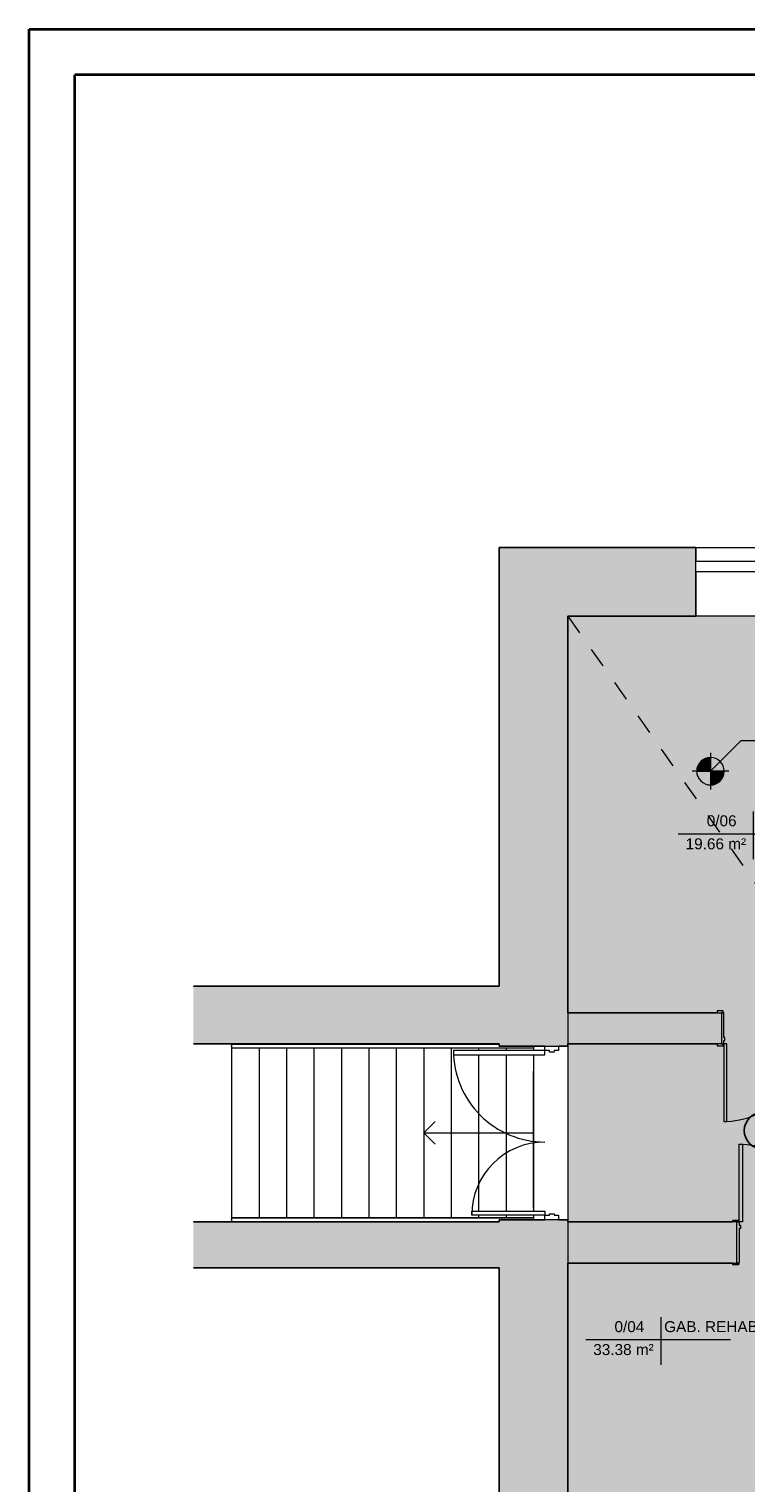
# Model space of a CAD drawing. Header units: centimetres. Extents: x 14504 to 44111, y -18976 to -7683.
# Tile 37 of 141: x 21163 to 21947, y -17597 to -16006. Entities that reach past the tile are written whole.
import ezdxf

# ---------------------------------------------------------------- set-up
doc = ezdxf.new("R2010")
doc.units = ezdxf.units.CM
doc.linetypes.add('Aligning Line 1_8_', pattern=[0.635, 0.3175, -0.3175])
doc.linetypes.add('Ponad', pattern=[0.396875, 0.238125, -0.15875])
for name, color, linetype, lineweight in [('_gruba', 90, 'Continuous', 35), ('A-AREA', 32, 'Continuous', 9), ('A-AREA-IDEN', 4, 'Continuous', 9), ('A-DETL', 6, 'Continuous', 9), ('A-DETL-GENF', 92, 'Continuous', 9), ('A-DETL-MEDM', 33, 'Continuous', 25), ('A-DETL-THIN', 151, 'Continuous', 9), ('A-DOOR', 31, 'Continuous', 9), ('A-DOOR-FRAM', 31, 'Continuous', 18), ('A-FLOR', 192, 'Continuous', 9), ('A-FLOR-HRAL', 11, 'Continuous', 9), ('A-GLAZ', 151, 'Continuous', 9), ('A-WALL', 4, 'Continuous', 9), ('A-WALL-PATT', 111, 'Continuous', 25), ('G-ANNO-DIMS', 111, 'Continuous', 9), ('G-ANNO-TEXT', 8, 'Continuous', 9), ('S-STRS', 31, 'Continuous', 9), ('S-STRS-ANNO', 31, 'Continuous', 9)]:
    doc.layers.add(name, color=color, linetype=linetype, lineweight=lineweight)
doc.styles.add('Arial', font='arial.ttf', dxfattribs={"height": 23.8125})
doc.styles.add('Arial_5', font='arial.ttf', dxfattribs={"height": 15})

# ---------------------------------------------------------------- blocks, each defined once
blk = doc.blocks.new('Drzwi-wewnętrzne-jednoskrzydłowe-dwupanelowe-drewniane - 900 x 2100mm-307294-3_Poziom parteru')
at = {"layer": 'A-DOOR'}
for p, q in [((-49.635, 24.8175), (-43.135, 24.8175)), ((-49.635, 22.8175), (-49.635, 24.8175)), ((-43.135, 22.8175), (-49.635, 22.8175)), ((-43.135, 24.8175), (-43.135, 22.8175)), ((43.135, 24.8175), (49.635, 24.8175)), ((43.135, 22.8175), (43.135, 24.8175)), ((49.635, 22.8175), (43.135, 22.8175)), ((49.635, 24.8175), (49.635, 22.8175)), ((-49.635, -22.1825), (-43.135, -22.1825)), ((-49.635, -24.1825), (-49.635, -22.1825)), ((-43.135, -24.1825), (-49.635, -24.1825)), ((-43.135, -22.1825), (-43.135, -24.1825)), ((43.135, -22.1825), (49.635, -22.1825)), ((43.135, -24.1825), (43.135, -22.1825)), ((49.635, -24.1825), (43.135, -24.1825)), ((49.635, -22.1825), (49.635, -24.1825))]:
    blk.add_line(p, q, dxfattribs=at)
at = {"layer": 'A-DOOR', "lineweight": 18}
for p, q in [((39, -22.1825), (42.5, -22.1825)), ((39, -107.1825), (39, -22.1825)), ((42.5, -22.1825), (42.5, -107.1825)), ((42.5, -107.1825), (39, -107.1825))]:
    blk.add_line(p, q, dxfattribs=at)
at = {"layer": 'A-DOOR'}
blk.add_arc((42.5, -22.1825), 85, 180, 270, dxfattribs=at)
at = {"layer": 'A-DOOR-FRAM'}
for p, q in [((-45, 22.8175), (-42.5, 22.8175)), ((-45, -22.1825), (-45, 22.8175)), ((-42.5, 22.8175), (-42.5, -15.19)), ((42.5, 22.8175), (45, 22.8175)), ((42.5, -15.19), (42.5, 22.8175)), ((45, 22.8175), (45, -22.1825)), ((-42.5, -15.19), (-41.23, -15.19)), ((-41.23, -15.19), (-41.23, -18.6825)), ((41.23, -15.19), (42.5, -15.19)), ((41.23, -18.6825), (41.23, -15.19)), ((-42.5, -22.1825), (-45, -22.1825)), ((-42.5, -18.6825), (-42.5, -22.1825)), ((-41.23, -18.6825), (-42.5, -18.6825)), ((42.5, -18.6825), (41.23, -18.6825)), ((42.5, -22.1825), (42.5, -18.6825)), ((45, -22.1825), (42.5, -22.1825))]:
    blk.add_line(p, q, dxfattribs=at)
blk = doc.blocks.new('Drzwi-wewnętrzne-jednoskrzydłowe-dwupanelowe-drewniane - 900 x 2100mm-310184-3_Poziom parteru')
at = {"layer": 'A-DOOR', "lineweight": 18}
for p, q in [((42.5, 101.6825), (39, 101.6825)), ((39, 101.6825), (39, 16.6825)), ((42.5, 16.6825), (42.5, 101.6825)), ((39, 16.6825), (42.5, 16.6825))]:
    blk.add_line(p, q, dxfattribs=at)
at = {"layer": 'A-DOOR'}
for p, q in [((-43.135, 18.6825), (-49.635, 18.6825)), ((-49.635, 18.6825), (-49.635, 16.6825)), ((-49.635, 16.6825), (-43.135, 16.6825)), ((-43.135, 16.6825), (-43.135, 18.6825)), ((49.635, 18.6825), (43.135, 18.6825)), ((43.135, 18.6825), (43.135, 16.6825)), ((43.135, 16.6825), (49.635, 16.6825)), ((49.635, 16.6825), (49.635, 18.6825)), ((-43.135, -17.3175), (-49.635, -17.3175)), ((-49.635, -17.3175), (-49.635, -19.3175)), ((-49.635, -19.3175), (-43.135, -19.3175)), ((-43.135, -19.3175), (-43.135, -17.3175)), ((49.635, -17.3175), (43.135, -17.3175)), ((43.135, -17.3175), (43.135, -19.3175)), ((43.135, -19.3175), (49.635, -19.3175)), ((49.635, -19.3175), (49.635, -17.3175))]:
    blk.add_line(p, q, dxfattribs=at)
blk.add_arc((42.5, 16.6825), 85, 90, 180, dxfattribs=at)
at = {"layer": 'A-DOOR-FRAM'}
for p, q in [((-42.5, 16.6825), (-45, 16.6825)), ((-45, 16.6825), (-45, -17.3175)), ((-42.5, 13.1825), (-42.5, 16.6825)), ((42.5, 16.6825), (42.5, 13.1825)), ((45, 16.6825), (42.5, 16.6825)), ((45, -17.3175), (45, 16.6825)), ((-41.23, 13.1825), (-42.5, 13.1825)), ((-42.5, -17.3175), (-42.5, 9.69)), ((-42.5, 9.69), (-41.23, 9.69)), ((-41.23, 9.69), (-41.23, 13.1825)), ((42.5, 13.1825), (41.23, 13.1825)), ((41.23, 13.1825), (41.23, 9.69)), ((41.23, 9.69), (42.5, 9.69)), ((42.5, 9.69), (42.5, -17.3175)), ((-45, -17.3175), (-42.5, -17.3175)), ((42.5, -17.3175), (45, -17.3175))]:
    blk.add_line(p, q, dxfattribs=at)
blk = doc.blocks.new('Typ poręczy górnej - Górna poręcz_wewnętrzny_-448010-3_Poziom parteru')
at = {"layer": 'A-FLOR-HRAL'}
for p, q in [((15158.1, -9576.2), (14828.1, -9576.2)), ((14828.1, -9580.2), (15120.6, -9580.2)), ((15158.1, -9578), (15158.1, -9578.2))]:
    blk.add_line(p, q, dxfattribs=at)
at = {"layer": 'A-FLOR-HRAL', "flags": 128}
blk.add_lwpolyline([(14828.1, -9578.4), (14828.1, -9578.2), (14828.1, -9578)], dxfattribs=at)
blk = doc.blocks.new('Typ poręczy górnej - Górna poręcz_wewnętrzny_-V5-3_Poziom parteru')
at = {"layer": 'A-FLOR-HRAL'}
for p, q in [((14828.1, -9576.2), (14828.1, -9580.2)), ((14828.1, -9576.2), (15158.1, -9576.2)), ((15158.1, -9576.2), (15158.1, -9578.2)), ((14828.1, -9580.2), (15120.6, -9580.2))]:
    blk.add_line(p, q, dxfattribs=at)
blk = doc.blocks.new('Typ poręczy górnej - Górna poręcz_wewnętrzny_-448021-3_Poziom parteru')
at = {"layer": 'A-FLOR-HRAL'}
for p, q in [((15120.6, -9386.3), (14828.1, -9386.3)), ((14828.1, -9390.3), (15158.1, -9390.3)), ((15158.1, -9388.3), (15158.1, -9388.5))]:
    blk.add_line(p, q, dxfattribs=at)
at = {"layer": 'A-FLOR-HRAL', "flags": 128}
blk.add_lwpolyline([(14828.1, -9388.5), (14828.1, -9388.3), (14828.1, -9388)], dxfattribs=at)
blk = doc.blocks.new('Typ poręczy górnej - Górna poręcz_wewnętrzny_-V6-3_Poziom parteru')
at = {"layer": 'A-FLOR-HRAL'}
for p, q in [((14828.1, -9386.3), (14828.1, -9390.3)), ((14828.1, -9386.3), (15120.6, -9386.3)), ((14828.1, -9390.3), (15158.1, -9390.3)), ((15158.1, -9388.2), (15158.1, -9390.3))]:
    blk.add_line(p, q, dxfattribs=at)
blk = doc.blocks.new('Drzwi-korytarz-niesymetryczne-wpuszczane - Drzwi dwuskrzydłowe 1800 x 2100mm-575839-3_Poziom parteru')
at = {"layer": 'A-DOOR', "lineweight": 18}
for p, q in [((-85.5, 11.865), (-90, 11.865)), ((-90, 11.865), (-90, -88.135)), ((-85.5, -88.135), (-85.5, 11.865)), ((85.5, 11.865), (90, 11.865)), ((85.5, -68.135), (85.5, 11.865)), ((90, 11.865), (90, -68.135)), ((90, -68.135), (85.5, -68.135)), ((-90, -88.135), (-85.5, -88.135))]:
    blk.add_line(p, q, dxfattribs=at)
at = {"layer": 'A-DOOR'}
for centre, radius, start, end in [((-90, 11.865), 100, 270, 360), ((90, 11.865), 80, 180, 270)]:
    blk.add_arc(centre, radius, start, end, dxfattribs=at)
at = {"layer": 'A-DOOR-FRAM'}
for p, q in [((-95, 26.865), (-90, 26.865)), ((-95, 11.865), (-95, 26.865)), ((-90, 26.865), (-90, 21.94375)), ((-90, 21.94375), (-88.4125, 21.94375)), ((-90, 16.84125), (-90, 11.865)), ((-88.4125, 16.84125), (-90, 16.84125)), ((-88.4125, 21.94375), (-88.4125, 16.84125)), ((88.4125, 21.94375), (90, 21.94375)), ((88.4125, 16.84125), (88.4125, 21.94375)), ((90, 16.84125), (88.4125, 16.84125)), ((90, 26.865), (95, 26.865)), ((90, 21.94375), (90, 26.865)), ((90, 11.865), (90, 16.84125)), ((95, 26.865), (95, 11.865)), ((-90, 11.865), (-95, 11.865)), ((95, 11.865), (90, 11.865))]:
    blk.add_line(p, q, dxfattribs=at)
blk = doc.blocks.new('Aluminum_2 szybowe - 160x140-V13-3_Poziom parteru')
at = {"layer": 'A-GLAZ'}
for p, q in [((-137.2, 25.2), (22.8, 25.2)), ((-137.2, 13.7), (-137.2, 25.2)), ((22.8, 25.2), (22.8, 13.7)), ((22.8, 13.7), (-137.2, 13.7))]:
    blk.add_line(p, q, dxfattribs=at)
blk = doc.blocks.new('Etyk_pom_1_mala - Etyk_pom_1_mala-219433-3_Poziom parteru')
at = {"layer": 'A-AREA-IDEN'}
for p, q in [((-0.096, 0.144), (-0.096, -0.378)), ((-0.915, -0.101), (0.666, -0.101))]:
    blk.add_line(p, q, dxfattribs=at)

msp = doc.modelspace()

# ---------------------------------------------------------------- hatches: boundary and pattern name
at = {"layer": 'A-DETL-GENF', "transparency": 33554508}
h = msp.add_hatch(color=9, dxfattribs=at)
h.paths.add_polyline_path([(22219, -18071.2), (22234, -18071.2), (22234, -17356.4), (22439, -17356.4), (22439, -17311.4), (22027, -17311.4), (22027, -17356.4), (22219, -17356.4), (22219, -18056.4)])
h.paths.add_polyline_path([(21870.8, -17356.4), (21937, -17356.4), (21937, -17311.4), (21752, -17311.4), (21752, -17356.4), (21782.8, -17356.4)])
h.paths.add_polyline_path([(22543.9, -17356.4), (22750, -17356.4), (22750, -17311.4), (22529, -17311.4), (22529, -17356.4), (22533.6, -17356.4)])
h.paths.add_polyline_path([(22592.4, -17116.4), (22597, -17116.4), (22597, -17082.4), (22516, -17082.4), (22516, -16873.4), (22506, -16873.4), (22506, -16885.4), (22215, -16885.4), (22215, -16648.4), (22205, -16648.4), (22205, -17082.4), (22010, -17082.4), (22010, -17116.4), (22381, -17116.4), (22381, -17082.4), (22215, -17082.4), (22215, -16895.4), (22506, -16895.4), (22506, -17082.4), (22486, -17082.4), (22486, -17116.4), (22590, -17116.4)])
h.paths.add_polyline_path([(22687, -17116.4), (22750, -17116.4), (22750, -17082.4), (22687, -17082.4), (22687, -17112.9)])
h.paths.add_polyline_path([(21920, -17116.4), (21920, -17082.4), (21752, -17082.4), (21752, -17116.4), (21915.4, -17116.4)])
h.paths.add_polyline_path([(22506, -16783.4), (22516, -16783.4), (22516, -16773.4), (22662, -16773.4), (22662, -16763.4), (22592, -16763.4), (22592, -16648.4), (22582, -16648.4), (22582, -16763.4), (22506, -16763.4), (22506, -16778.8)])
h.paths.add_polyline_path([(22747, -16773.4), (22750, -16773.4), (22750, -16763.4), (22747, -16763.4), (22747, -16773.3)])
msp.add_hatch(color=9, dxfattribs=at).paths.add_polyline_path([(22575, -18071.2), (22750, -18071.2), (22750, -17356.4), (22529, -17356.4), (22529, -17311.4), (22750, -17311.4), (22750, -17116.4), (22687, -17116.4), (22687, -17082.4), (22750, -17082.4), (22750, -16773.4), (22747, -16773.3), (22747, -16763.4), (22750, -16763.4), (22750, -16648.4), (22592, -16648.4), (22592, -16763.4), (22662, -16763.4), (22662, -16773.4), (22516, -16773.4), (22516, -16783.4), (22506, -16783.4), (22506, -16763.4), (22582, -16763.4), (22582, -16648.4), (22215, -16648.4), (22215, -16885.4), (22506, -16885.4), (22506, -16873.4), (22516, -16873.4), (22516, -17082.4), (22597, -17082.4), (22597, -17116.4), (22486, -17116.4), (22486, -17082.4), (22506, -17082.4), (22506, -16895.4), (22215, -16895.4), (22215, -17082.4), (22381, -17082.4), (22381, -17116.4), (22010, -17116.4), (22010, -17082.4), (22205, -17082.4), (22205, -16648.4), (21752, -16648.4), (21752, -17082.4), (21920, -17082.4), (21920, -17116.4), (21752, -17116.4), (21752, -17311.4), (21937, -17311.4), (21937, -17356.4), (21752, -17356.4), (21752, -18071.2), (22219, -18071.2), (22219, -17356.4), (22027, -17356.4), (22027, -17311.4), (22439, -17311.4), (22439, -17356.4), (22234, -17356.4), (22234, -18071.2), (22554.5, -18071.2)])
at = {"layer": 'A-WALL-PATT', "lineweight": 9, "transparency": 33554610}
h = msp.add_hatch(color=256, dxfattribs=at)
h.paths.add_polyline_path([(21677, -18146.2), (21752, -18146.2), (21752, -17308.9), (21677, -17308.9), (21677, -18071.2)])
h.paths.add_polyline_path([(21738.8, -17118.9), (21752, -17118.9), (21752, -16573.4), (21677, -16573.4), (21677, -17118.9), (21732, -17118.9)])
h = msp.add_hatch(color=256, dxfattribs=at)
h.paths.add_polyline_path([(22582, -16648.4), (22650, -16648.4), (22650, -16573.4), (22554.5, -16573.4), (22554.5, -16648.4), (22575, -16648.4)])
h.paths.add_polyline_path([(21752, -16648.4), (21892, -16648.4), (21892, -16573.4), (21752, -16573.4), (21752, -16630.1)])
h.paths.add_polyline_path([(22129.5, -16648.4), (22317, -16648.4), (22317, -16573.4), (22129.5, -16573.4), (22129.5, -16630.1)])
for points in [[(21650.8, -17116.4), (21677, -17116.4), (21677, -17053.4), (21342.7, -17053.4), (21342.7, -17116.4), (21606.8, -17116.4)], [(21650.8, -17361.4), (21677, -17361.4), (21677, -17311.4), (21342.7, -17311.4), (21342.7, -17361.4), (21606.8, -17361.4)]]:
    msp.add_hatch(color=256, dxfattribs=at).paths.add_polyline_path(points)
at = {"layer": 'G-ANNO-DIMS'}
h = msp.add_hatch(color=256, dxfattribs=at)
edge = h.paths.add_edge_path()
edge.add_arc((21908, -16818.2), 15, 90, 180)
edge.add_line((21893, -16818.2), (21908, -16818.2))
edge.add_line((21908, -16818.2), (21908, -16803.2))
h = msp.add_hatch(color=256, dxfattribs=at)
edge = h.paths.add_edge_path()
edge.add_arc((21908, -16818.2), 15, 270, 360)
edge.add_line((21923, -16818.2), (21908, -16818.2))
edge.add_line((21908, -16818.2), (21908, -16833.2))

# ---------------------------------------------------------------- linework, layer by layer
at = {"layer": '_gruba', "ltscale": 10}
for p, q in [((21163, -18976.1), (21163, -16006.1)), ((21213, -18926.1), (21213, -16056.1))]:
    msp.add_line(p, q, dxfattribs=at)
at = {"layer": '_gruba'}
for points in [[(21163, -16006.1), (28163, -16006.1), (28163, -18976.1), (21163, -18976.1)], [(21213, -18926.1), (28113, -18926.1), (28113, -16056.1), (21213, -16056.1)]]:
    msp.add_lwpolyline(points, dxfattribs=at)
at = {"layer": 'A-AREA'}
msp.add_line((21714.5, -17296.4), (21714.5, -17146.4), dxfattribs=at)
at = {"layer": 'A-DETL', "linetype": 'Aligning Line 1_8_', "ltscale": 70}
msp.add_line((21752, -16648.4), (22750, -18071.2), dxfattribs=at)
at = {"layer": 'A-DETL-MEDM'}
msp.add_circle((21965, -17211.4), 20, dxfattribs=at)
at = {"layer": 'A-DETL-THIN'}
for p, q in [((22750, -16648.4), (21752, -16648.4)), ((21752, -16648.4), (21752, -18071.2))]:
    msp.add_line(p, q, dxfattribs=at)
at = {"layer": 'A-FLOR'}
for p, q in [((21714.5, -17121), (21714.5, -17123.9)), ((21714.5, -17128.4), (21714.5, -17299.4)), ((21714.5, -17303.9), (21714.5, -17306.9))]:
    msp.add_line(p, q, dxfattribs=at)
at = {"layer": 'A-WALL', "lineweight": 25}
for p, q in [((21677, -16573.4), (21677, -17053.4)), ((21892, -16573.4), (21677, -16573.4)), ((21892, -16588.4), (21892, -16573.4)), ((21892, -16648.4), (21892, -16599.9)), ((21752, -17082.4), (21752, -16648.4)), ((21752, -16648.4), (21892, -16648.4)), ((21677, -17053.4), (21342.7, -17053.4)), ((21915.4, -17082.4), (21752, -17082.4)), ((21342.7, -17116.4), (21677, -17116.4)), ((21677, -17116.4), (21677, -17118.9)), ((21752, -17118.9), (21752, -17116.4)), ((21752, -17116.4), (21915.4, -17116.4)), ((21677, -17118.9), (21727, -17118.9)), ((21742, -17118.9), (21752, -17118.9)), ((21677, -17311.4), (21342.7, -17311.4)), ((21727, -17308.9), (21677, -17308.9)), ((21677, -17308.9), (21677, -17311.4)), ((21752, -17308.9), (21742, -17308.9)), ((21752, -17311.4), (21752, -17308.9)), ((21932.4, -17311.4), (21752, -17311.4)), ((21342.7, -17361.4), (21677, -17361.4)), ((21677, -17361.4), (21677, -18146.2)), ((21752, -18071.2), (21752, -17356.4)), ((21752, -17356.4), (21932.4, -17356.4))]:
    msp.add_line(p, q, dxfattribs=at)
at = {"layer": 'A-WALL'}
for p, q in [((21892, -16573.4), (22129.5, -16573.4)), ((22129.5, -16648.4), (21892, -16648.4))]:
    msp.add_line(p, q, dxfattribs=at)
at = {"layer": 'G-ANNO-DIMS'}
for p, q in [((21908, -16818.2), (21941.7, -16784.5)), ((21908, -16798.2), (21908, -16838.2)), ((21941.7, -16784.5), (22059.6, -16784.5)), ((21908, -16818.2), (21908, -16803.2)), ((21928, -16818.2), (21888, -16818.2)), ((21893, -16818.2), (21908, -16818.2)), ((21923, -16818.2), (21908, -16818.2)), ((21908, -16818.2), (21908, -16833.2))]:
    msp.add_line(p, q, dxfattribs=at)
for start, end in [(90, 180), (0, 90), (180, 270), (270, 0)]:
    msp.add_arc((21908, -16818.2), 15, start, end, dxfattribs=at)
at = {"layer": 'S-STRS'}
for p, q in [((21384.5, -17116.4), (21384.5, -17117)), ((21414.5, -17116.4), (21414.5, -17117)), ((21444.5, -17116.4), (21444.5, -17117)), ((21474.5, -17116.4), (21474.5, -17117)), ((21504.5, -17116.4), (21504.5, -17117)), ((21534.5, -17116.4), (21534.5, -17117)), ((21564.5, -17116.4), (21564.5, -17117)), ((21594.5, -17116.4), (21594.5, -17117)), ((21624.5, -17116.4), (21624.5, -17117)), ((21654.5, -17116.4), (21654.5, -17117)), ((21384.5, -17121), (21384.5, -17306.9)), ((21414.5, -17121), (21414.5, -17306.9)), ((21444.5, -17121), (21444.5, -17306.9)), ((21474.5, -17121), (21474.5, -17306.9)), ((21504.5, -17121), (21504.5, -17306.9)), ((21534.5, -17121), (21534.5, -17306.9)), ((21564.5, -17121), (21564.5, -17306.9)), ((21594.5, -17121), (21594.5, -17306.9)), ((21624.5, -17121), (21624.5, -17306.9)), ((21654.5, -17121), (21654.5, -17123.9)), ((21654.5, -17128.4), (21654.5, -17299.4)), ((21684.5, -17121), (21684.5, -17123.9)), ((21684.5, -17128.4), (21684.5, -17299.4)), ((21714.5, -17121), (21714.5, -17123.9)), ((21714.5, -17128.4), (21714.5, -17299.4)), ((21654.5, -17303.9), (21654.5, -17306.9)), ((21684.5, -17303.9), (21684.5, -17306.9)), ((21714.5, -17303.9), (21714.5, -17306.9)), ((21384.5, -17310.9), (21384.5, -17311.4)), ((21414.5, -17310.9), (21414.5, -17311.4)), ((21444.5, -17310.9), (21444.5, -17311.4)), ((21474.5, -17310.9), (21474.5, -17311.4)), ((21504.5, -17310.9), (21504.5, -17311.4)), ((21534.5, -17310.9), (21534.5, -17311.4)), ((21564.5, -17310.9), (21564.5, -17311.4)), ((21594.5, -17310.9), (21594.5, -17311.4)), ((21624.5, -17310.9), (21624.5, -17311.4)), ((21654.5, -17310.9), (21654.5, -17311.4))]:
    msp.add_line(p, q, dxfattribs=at)
at = {"layer": 'S-STRS', "linetype": 'Ponad'}
for p, q in [((21384.5, -17116.4), (21384.5, -17117)), ((21414.5, -17116.4), (21414.5, -17117)), ((21444.5, -17116.4), (21444.5, -17117)), ((21474.5, -17116.4), (21474.5, -17117)), ((21504.5, -17116.4), (21504.5, -17117)), ((21534.5, -17116.4), (21534.5, -17117)), ((21564.5, -17116.4), (21564.5, -17117)), ((21594.5, -17116.4), (21594.5, -17117)), ((21624.5, -17116.4), (21624.5, -17117)), ((21654.5, -17116.4), (21654.5, -17117)), ((21384.5, -17121), (21384.5, -17306.9)), ((21414.5, -17121), (21414.5, -17306.9)), ((21444.5, -17121), (21444.5, -17306.9)), ((21474.5, -17121), (21474.5, -17306.9)), ((21504.5, -17121), (21504.5, -17306.9)), ((21534.5, -17121), (21534.5, -17306.9)), ((21564.5, -17121), (21564.5, -17306.9)), ((21594.5, -17121), (21594.5, -17306.9)), ((21624.5, -17121), (21624.5, -17306.9)), ((21654.5, -17121), (21654.5, -17123.9)), ((21654.5, -17128.4), (21654.5, -17299.4)), ((21684.5, -17121), (21684.5, -17123.9)), ((21684.5, -17128.4), (21684.5, -17299.4)), ((21654.5, -17303.9), (21654.5, -17306.9)), ((21684.5, -17303.9), (21684.5, -17306.9)), ((21384.5, -17310.9), (21384.5, -17311.4)), ((21414.5, -17310.9), (21414.5, -17311.4)), ((21444.5, -17310.9), (21444.5, -17311.4)), ((21474.5, -17310.9), (21474.5, -17311.4)), ((21504.5, -17310.9), (21504.5, -17311.4)), ((21534.5, -17310.9), (21534.5, -17311.4)), ((21564.5, -17310.9), (21564.5, -17311.4)), ((21594.5, -17310.9), (21594.5, -17311.4)), ((21624.5, -17310.9), (21624.5, -17311.4)), ((21654.5, -17310.9), (21654.5, -17311.4))]:
    msp.add_line(p, q, dxfattribs=at)
at = {"layer": 'S-STRS-ANNO'}
for p, q in [((21594.5, -17213.9), (21607, -17201.4)), ((21594.5, -17213.9), (21624.5, -17213.9)), ((21594.5, -17213.9), (21607, -17226.4)), ((21624.5, -17213.9), (21654.5, -17213.9)), ((21654.5, -17213.9), (21684.5, -17213.9)), ((21684.5, -17213.9), (21714.5, -17213.9))]:
    msp.add_line(p, q, dxfattribs=at)

# ---------------------------------------------------------------- block references
at = {"layer": 'A-AREA-IDEN', "xscale": 99.99999999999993, "yscale": 99.99999999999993, "zscale": 99.99999999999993}
for p in [(21964.2, -16876.6), (21863.3, -17430)]:
    msp.add_blockref('Etyk_pom_1_mala - Etyk_pom_1_mala-219433-3_Poziom parteru', p, dxfattribs=at)
at = {"layer": 'A-DOOR'}
for name, p, rotation in [('Drzwi-wewnętrzne-jednoskrzydłowe-dwupanelowe-drewniane - 900 x 2100mm-310184-3_Poziom parteru', (21965, -17099.8), 180), ('Drzwi-korytarz-niesymetryczne-wpuszczane - Drzwi dwuskrzydłowe 1800 x 2100mm-575839-3_Poziom parteru', (21715.1, -17213.9), 270), ('Drzwi-wewnętrzne-jednoskrzydłowe-dwupanelowe-drewniane - 900 x 2100mm-307294-3_Poziom parteru', (21982, -17333.6), 180)]:
    msp.add_blockref(name, p, dxfattribs=dict(at, rotation=rotation))
at = {"layer": 'A-FLOR-HRAL'}
for name in ['Typ poręczy górnej - Górna poręcz_wewnętrzny_-448021-3_Poziom parteru', 'Typ poręczy górnej - Górna poręcz_wewnętrzny_-V6-3_Poziom parteru', 'Typ poręczy górnej - Górna poręcz_wewnętrzny_-448010-3_Poziom parteru', 'Typ poręczy górnej - Górna poręcz_wewnętrzny_-V5-3_Poziom parteru']:
    msp.add_blockref(name, (6556.4, -7730.7), dxfattribs=at)
at = {"layer": 'A-GLAZ'}
msp.add_blockref('Aluminum_2 szybowe - 160x140-V13-3_Poziom parteru', (22029.2, -16613.6), dxfattribs=at)

# ---------------------------------------------------------------- texts
at = {"layer": 'A-AREA-IDEN', "char_height": 12, "attachment_point": 1, "style": 'Arial'}
for s, insert, width in [('0/06', (21904, -16866.4), 42.489), ('19.66 m²', (21880.9, -16891.6), 85.781), ('0/04', (21803.1, -17419.9), 42.489), ('GAB. REHABILITACJI', (21857.4, -17419.9), 218.059), ('33.38 m²', (21779.9, -17445), 85.781)]:
    msp.add_mtext(s, dxfattribs=dict(at, insert=insert, width=width))
at = {"layer": 'G-ANNO-TEXT', "insert": (21781.9, -17881), "char_height": 60, "width": 1664.303, "attachment_point": 1, "rotation": 55.043, "style": 'Arial_5'}
msp.add_mtext('Obszar poza zakresem opracowania', dxfattribs=at)

doc.saveas('drawing.dxf')
